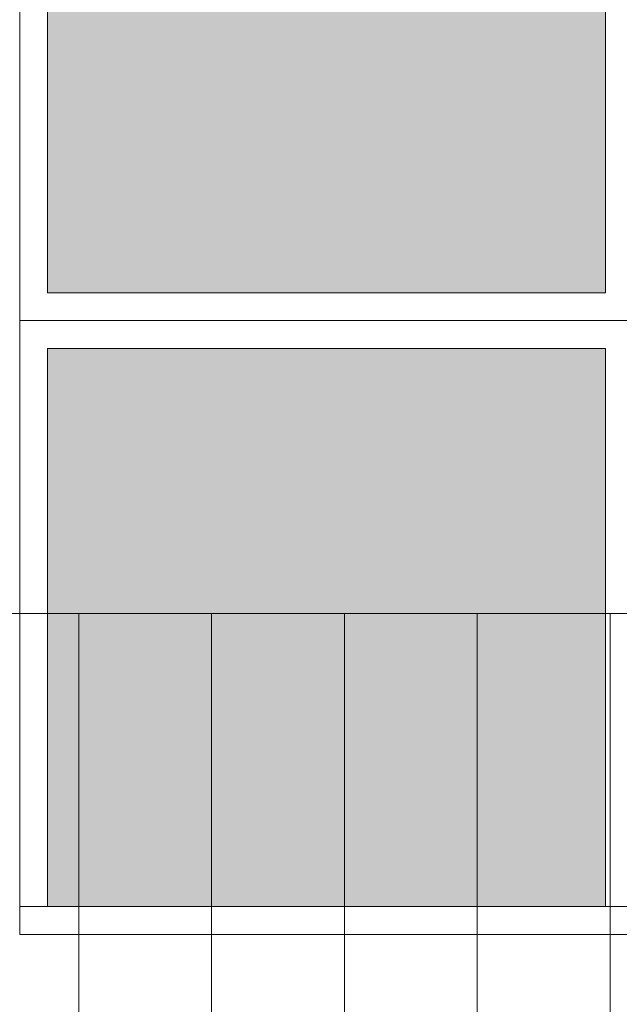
# Model space of a CAD drawing. Header units: millimetres. Extents: x -1567 to 968, y -503 to 481.
# Tile 114 of 145: x -459.27 to -457.12, y -139.44 to -135.91. Entities that reach past the tile are written whole.
import ezdxf

# ---------------------------------------------------------------- set-up
doc = ezdxf.new("R2010")
doc.units = ezdxf.units.MM
doc.layers.get('0').update_dxf_attribs({"lineweight": 0})
doc.layers.add('0_MUROS 1', color=152, linetype='Continuous', lineweight=5)
doc.layers.add('0_VEREDAS', color=70, linetype='Continuous', lineweight=9)
doc.layers.add('0_PISOS', color=252, linetype='Continuous', lineweight=0, true_color=0x8a8a8a)
doc.layers.add('PISO Cemento pulido', color=254, linetype='Continuous', lineweight=5, true_color=0xd1d1d1)

# ---------------------------------------------------------------- blocks, each defined once
blk = doc.blocks.new('INGRESO GENERAL')
at = {"lineweight": 0, "true_color": 0x636466}
h = blk.add_hatch(dxfattribs=at)
h.set_pattern_fill('ANSI31', color=251, scale=0.15, angle=45)
h.set_pattern_definition([(90, (-559.54905, -172.11626), (-0.47625, 0), [])])
h.paths.add_polyline_path([(-525.5033, -156.9876), (-537.1784, -156.9876), (-537.1784, -162.3776), (-525.5033, -162.3776)])
at = {"layer": '0_MUROS 1', "lineweight": 5}
blk.add_lwpolyline([(-537.1784, -156.9876), (-525.5033, -156.9876), (-525.5033, -162.3776), (-537.1784, -162.3776)], close=True, dxfattribs=at)

msp = doc.modelspace()

# ---------------------------------------------------------------- hatches: boundary and pattern name
at = {"layer": 'PISO Cemento pulido', "true_color": 0xdfe0e1, "transparency": 33554687}
for points in [[(-457.1717, -134.8911), (-457.1717, -136.8911), (-459.1717, -136.8911), (-459.1717, -134.8911)], [(-457.1717, -137.0911), (-457.1717, -139.0911), (-459.1717, -139.0911), (-459.1717, -137.0911)]]:
    msp.add_hatch(color=254, dxfattribs=at).paths.add_polyline_path(points)

# ---------------------------------------------------------------- linework, layer by layer
for p, q in [((-459.2717, -139.0911), (-447.9767, -139.0911)), ((-459.2717, -139.1911), (-447.8472, -139.1911))]:
    msp.add_line(p, q)
at = {"layer": '0_PISOS'}
msp.add_lwpolyline([(-459.2717, -136.9911), (-459.2717, -132.591)], dxfattribs=at)
for points in [[(-457.1717, -134.8911), (-457.1717, -136.8911), (-459.1717, -136.8911), (-459.1717, -134.8911)], [(-457.1717, -137.0911), (-457.1717, -139.0911), (-459.1717, -139.0911), (-459.1717, -137.0911)]]:
    msp.add_lwpolyline(points, close=True, dxfattribs=at)
at = {"layer": '0_VEREDAS', "lineweight": 5}
msp.add_lwpolyline([(-459.2717, -136.6512), (-459.2717, -136.6512)], close=True, dxfattribs=at)
msp.add_lwpolyline([(-454.8717, -139.1911), (-459.2717, -139.1911), (-459.2717, -136.9911), (-447.9767, -136.991), (-447.9767, -139.1911)], dxfattribs=at)

# ---------------------------------------------------------------- block references
at = {"lineweight": 0}
msp.add_blockref('INGRESO GENERAL', (77.6266, 18.9465), dxfattribs=at)

doc.saveas('drawing.dxf')
